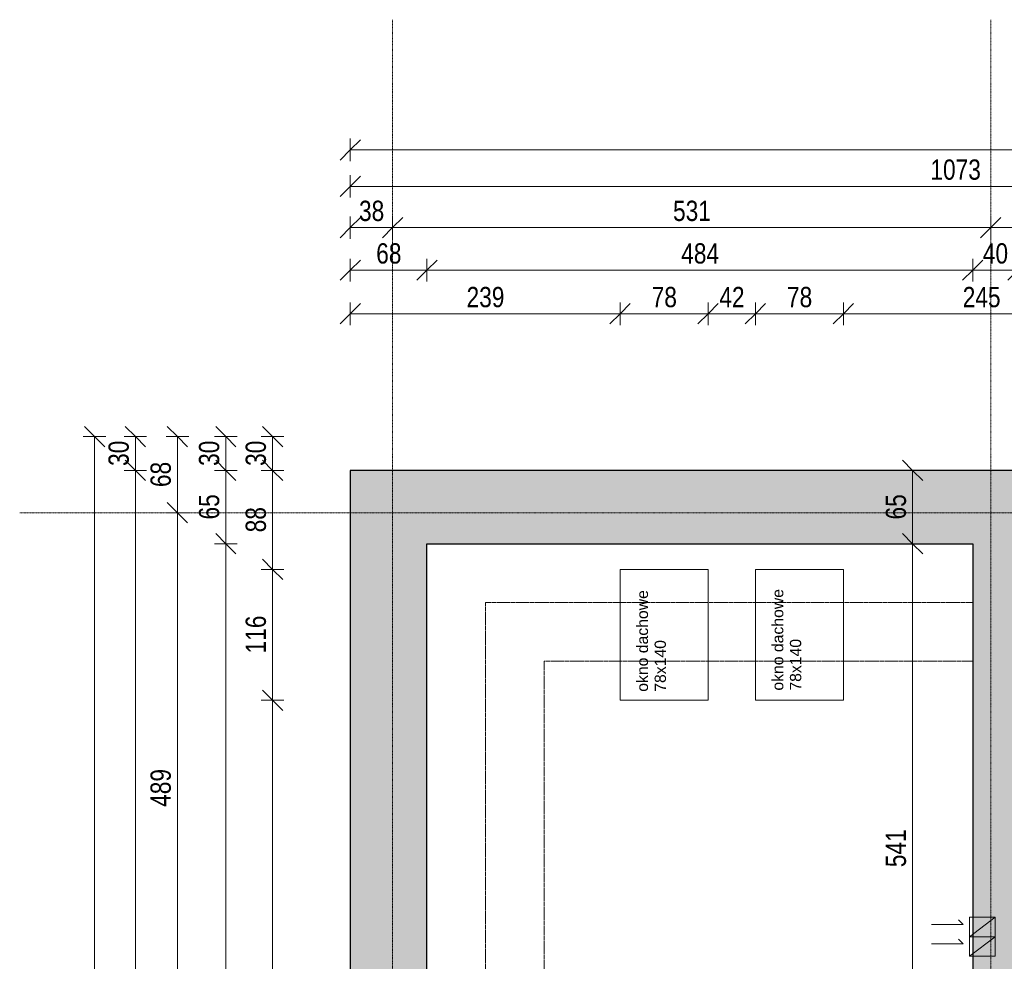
# Model space of a CAD drawing. Header units: centimetres. Extents: x 14827 to 20103, y -10807 to -8443.
# Tile 7 of 21: x 14827 to 15701, y -9278 to -8443. Entities that reach past the tile are written whole.
import ezdxf

# ---------------------------------------------------------------- set-up
doc = ezdxf.new("R2010")
doc.units = ezdxf.units.CM
doc.linetypes.add('Aligning Line 1_8_', pattern=[0.635, 0.3175, -0.3175])
doc.linetypes.add('Linia siatki', pattern=[0.9925, 0.47, -0.2175, 0.0875, -0.2175])
for name, color, linetype, lineweight in [('A-ANNO-DIMS', 211, 'Continuous', 9), ('A-ANNO-DIMS-100', 211, 'Continuous', 9), ('A-DETL', 90, 'Continuous', 9), ('A-DETL-THIN', 151, 'Continuous', 9), ('A-WALL', 113, 'Continuous', 9), ('A-WALL-PATT', 111, 'Continuous', 25), ('G-ANNO-TEXT', 231, 'Continuous', 9), ('I-WALL', 2, 'Continuous', 9), ('S-GRID', 1, 'Continuous', 9)]:
    doc.layers.add(name, color=color, linetype=linetype, lineweight=lineweight)
doc.styles.add('Arial_2', font='arial.ttf', dxfattribs={"width": 0.8, "height": 18})
doc.styles.add('Arial_3', font='arial.ttf', dxfattribs={"height": 10})
doc.dimstyles.new('Przekątna_-_1_8_mm_Arial', dxfattribs={"dimscale": 30.48, "dimtxt": 18.364669, "dimasz": 0.590551, "dimexe": 0.328084, "dimexo": 0.0625, "dimgap": 0.016404, "dimtad": 1, "dimdec": 0, "dimdsep": 46, "dimtxsty": 'Arial_2', "dimblk1": 'OBLIQUE', "dimblk2": 'OBLIQUE', "dimsah": 1, "dimcen": 0.09, "dimazin": 0, "dimtfac": 1, "dimtdec": 4, "dimtix": 1, "dimtmove": 0, "dimatfit": 3, "dimfxl": 0.328084, "dimfxlon": 1, "dimtvp": 1, "dimtolj": 1, "dimtzin": 0, "dimarcsym": 2})

# ---------------------------------------------------------------- blocks, each defined once
blk = doc.blocks.new('DIMBLOCK10-6_Poziom posadzka II pietra')
at = {"layer": 'A-ANNO-DIMS-100'}
for p, q in [((15051.66, -9046.46), (15042.66, -9037.46)), ((15051.66, -9046.46), (15041.66, -9046.46)), ((15051.66, -10211.46), (15051.66, -9046.46)), ((15051.66, -9046.46), (15060.66, -9055.46)), ((15051.66, -9046.46), (15061.66, -9046.46)), ((15051.66, -10211.46), (15042.66, -10202.46)), ((15051.66, -10211.46), (15041.66, -10211.46)), ((15051.66, -10211.46), (15060.66, -10220.46)), ((15051.66, -10211.46), (15061.66, -10211.46))]:
    blk.add_line(p, q, dxfattribs=at)
at = {"layer": 'A-ANNO-DIMS-100', "color": 0, "insert": (15027.79, -9650.99), "char_height": 18, "width": 52.8902, "attachment_point": 1, "rotation": 90, "line_spacing_factor": 0.941778, "style": 'Arial_2'}
blk.add_mtext('1165', dxfattribs=at)
blk = doc.blocks.new('_Oblique')
at = {"color": 0, "linetype": 'ByBlock', "lineweight": -2}
blk.add_line((-0.5, -0.5), (0.5, 0.5), dxfattribs=at)
blk = doc.blocks.new('DIMBLOCK11-6_Poziom posadzka II pietra')
at = {"layer": 'A-ANNO-DIMS-100'}
for p, q in [((15051.66, -8930.46), (15042.66, -8921.46)), ((15051.66, -8930.46), (15041.66, -8930.46)), ((15051.66, -9046.46), (15051.66, -8930.46)), ((15051.66, -8930.46), (15060.66, -8939.46)), ((15051.66, -8930.46), (15061.66, -8930.46)), ((15051.66, -9046.46), (15042.66, -9037.46)), ((15051.66, -9046.46), (15041.66, -9046.46)), ((15051.66, -9046.46), (15060.66, -9055.46)), ((15051.66, -9046.46), (15061.66, -9046.46))]:
    blk.add_line(p, q, dxfattribs=at)
at = {"layer": 'A-ANNO-DIMS-100', "color": 0, "insert": (15027.79, -9004.98), "char_height": 18, "width": 39.6677, "attachment_point": 1, "rotation": 90, "line_spacing_factor": 0.941778, "style": 'Arial_2'}
blk.add_mtext('116', dxfattribs=at)
blk = doc.blocks.new('DIMBLOCK12-6_Poziom posadzka II pietra')
at = {"layer": 'A-ANNO-DIMS-100'}
for p, q in [((15051.66, -8842.71), (15042.66, -8833.71)), ((15051.66, -8842.71), (15041.66, -8842.71)), ((15051.66, -8930.46), (15051.66, -8842.71)), ((15051.66, -8842.71), (15060.66, -8851.71)), ((15051.66, -8842.71), (15061.66, -8842.71)), ((15051.66, -8930.46), (15042.66, -8921.46)), ((15051.66, -8930.46), (15041.66, -8930.46)), ((15051.66, -8930.46), (15060.66, -8939.46)), ((15051.66, -8930.46), (15061.66, -8930.46))]:
    blk.add_line(p, q, dxfattribs=at)
at = {"layer": 'A-ANNO-DIMS-100', "color": 0, "insert": (15027.79, -8897.6), "char_height": 18, "width": 26.4451, "attachment_point": 1, "rotation": 90, "line_spacing_factor": 0.941778, "style": 'Arial_2'}
blk.add_mtext('88', dxfattribs=at)
blk = doc.blocks.new('DIMBLOCK13-6_Poziom posadzka II pietra')
at = {"layer": 'A-ANNO-DIMS-100'}
for p, q in [((15051.66, -8812.71), (15042.66, -8803.71)), ((15051.66, -8812.71), (15041.66, -8812.71)), ((15051.66, -8842.71), (15051.66, -8812.71)), ((15051.66, -8812.71), (15060.66, -8821.71)), ((15051.66, -8812.71), (15061.66, -8812.71)), ((15051.66, -8842.71), (15042.66, -8833.71)), ((15051.66, -8842.71), (15041.66, -8842.71)), ((15051.66, -8842.71), (15060.66, -8851.71)), ((15051.66, -8842.71), (15061.66, -8842.71))]:
    blk.add_line(p, q, dxfattribs=at)
at = {"layer": 'A-ANNO-DIMS-100', "color": 0, "insert": (15027.79, -8838.73), "char_height": 18, "width": 26.4451, "attachment_point": 1, "rotation": 90, "line_spacing_factor": 0.941778, "style": 'Arial_2'}
blk.add_mtext('30', dxfattribs=at)
blk = doc.blocks.new('DIMBLOCK14-6_Poziom posadzka II pietra')
at = {"layer": 'A-ANNO-DIMS-100'}
for p, q in [((14967.28, -8812.71), (14958.28, -8803.71)), ((14967.28, -8812.71), (14957.28, -8812.71)), ((14967.28, -8812.71), (14967.28, -8880.21)), ((14967.28, -8812.71), (14976.28, -8821.71)), ((14967.28, -8812.71), (14977.28, -8812.71)), ((14967.28, -8880.21), (14958.28, -8871.21)), ((14967.28, -8880.21), (14957.28, -8880.21)), ((14967.28, -8880.21), (14976.28, -8889.21)), ((14967.28, -8880.21), (14977.28, -8880.21))]:
    blk.add_line(p, q, dxfattribs=at)
at = {"layer": 'A-ANNO-DIMS-100', "color": 0, "insert": (14943.42, -8857.48), "char_height": 18, "width": 26.4451, "attachment_point": 1, "rotation": 90, "line_spacing_factor": 0.941778, "style": 'Arial_2'}
blk.add_mtext('68', dxfattribs=at)
blk = doc.blocks.new('DIMBLOCK15-6_Poziom posadzka II pietra')
at = {"layer": 'A-ANNO-DIMS-100'}
for p, q in [((14967.28, -8880.21), (14958.28, -8871.21)), ((14967.28, -8880.21), (14957.28, -8880.21)), ((14967.28, -8880.21), (14967.28, -9368.71)), ((14967.28, -8880.21), (14976.28, -8889.21)), ((14967.28, -8880.21), (14977.28, -8880.21)), ((14967.28, -9368.71), (14958.28, -9359.71)), ((14967.28, -9368.71), (14957.28, -9368.71)), ((14967.28, -9368.71), (14976.28, -9377.71)), ((14967.28, -9368.71), (14977.28, -9368.71))]:
    blk.add_line(p, q, dxfattribs=at)
at = {"layer": 'A-ANNO-DIMS-100', "color": 0, "insert": (14943.42, -9140.99), "char_height": 18, "width": 39.6677, "attachment_point": 1, "rotation": 90, "line_spacing_factor": 0.941778, "style": 'Arial_2'}
blk.add_mtext('489', dxfattribs=at)
blk = doc.blocks.new('DIMBLOCK19-6_Poziom posadzka II pietra')
at = {"layer": 'A-ANNO-DIMS-100'}
for p, q in [((15010.24, -8812.71), (15001.24, -8803.71)), ((15010.24, -8812.71), (15000.24, -8812.71)), ((15010.24, -8812.71), (15010.24, -8842.71)), ((15010.24, -8812.71), (15019.24, -8821.71)), ((15010.24, -8812.71), (15020.24, -8812.71)), ((15010.24, -8842.71), (15001.24, -8833.71)), ((15010.24, -8842.71), (15000.24, -8842.71)), ((15010.24, -8842.71), (15019.24, -8851.71)), ((15010.24, -8842.71), (15020.24, -8842.71))]:
    blk.add_line(p, q, dxfattribs=at)
at = {"layer": 'A-ANNO-DIMS-100', "color": 0, "insert": (14986.37, -8838.73), "char_height": 18, "width": 26.4451, "attachment_point": 1, "rotation": 90, "line_spacing_factor": 0.941778, "style": 'Arial_2'}
blk.add_mtext('30', dxfattribs=at)
blk = doc.blocks.new('DIMBLOCK20-6_Poziom posadzka II pietra')
at = {"layer": 'A-ANNO-DIMS-100'}
for p, q in [((15010.24, -8842.71), (15001.24, -8833.71)), ((15010.24, -8842.71), (15000.24, -8842.71)), ((15010.24, -8842.71), (15010.24, -8907.71)), ((15010.24, -8842.71), (15019.24, -8851.71)), ((15010.24, -8842.71), (15020.24, -8842.71)), ((15010.24, -8907.71), (15001.24, -8898.71)), ((15010.24, -8907.71), (15000.24, -8907.71)), ((15010.24, -8907.71), (15019.24, -8916.71)), ((15010.24, -8907.71), (15020.24, -8907.71))]:
    blk.add_line(p, q, dxfattribs=at)
at = {"layer": 'A-ANNO-DIMS-100', "color": 0, "insert": (14986.37, -8886.23), "char_height": 18, "width": 26.4451, "attachment_point": 1, "rotation": 90, "line_spacing_factor": 0.941778, "style": 'Arial_2'}
blk.add_mtext('65', dxfattribs=at)
blk = doc.blocks.new('DIMBLOCK21-6_Poziom posadzka II pietra')
at = {"layer": 'A-ANNO-DIMS-100'}
for p, q in [((15010.24, -8907.71), (15001.24, -8898.71)), ((15010.24, -8907.71), (15000.24, -8907.71)), ((15010.24, -8907.71), (15010.24, -10350.71)), ((15010.24, -8907.71), (15019.24, -8916.71)), ((15010.24, -8907.71), (15020.24, -8907.71)), ((15010.24, -10350.71), (15001.24, -10341.71)), ((15010.24, -10350.71), (15000.24, -10350.71)), ((15010.24, -10350.71), (15019.24, -10359.71)), ((15010.24, -10350.71), (15020.24, -10350.71))]:
    blk.add_line(p, q, dxfattribs=at)
at = {"layer": 'A-ANNO-DIMS-100', "color": 0, "insert": (14986.37, -9651.25), "char_height": 18, "width": 52.8902, "attachment_point": 1, "rotation": 90, "line_spacing_factor": 0.941778, "style": 'Arial_2'}
blk.add_mtext('1443', dxfattribs=at)
blk = doc.blocks.new('DIMBLOCK23-6_Poziom posadzka II pietra')
at = {"layer": 'A-ANNO-DIMS-100'}
for p, q in [((14930.03, -8812.71), (14921.03, -8803.71)), ((14930.03, -8812.71), (14920.03, -8812.71)), ((14930.03, -8812.71), (14930.03, -8842.71)), ((14930.03, -8812.71), (14939.03, -8821.71)), ((14930.03, -8812.71), (14940.03, -8812.71)), ((14930.03, -8842.71), (14921.03, -8833.71)), ((14930.03, -8842.71), (14920.03, -8842.71)), ((14930.03, -8842.71), (14939.03, -8851.71)), ((14930.03, -8842.71), (14940.03, -8842.71))]:
    blk.add_line(p, q, dxfattribs=at)
at = {"layer": 'A-ANNO-DIMS-100', "color": 0, "insert": (14906.16, -8838.73), "char_height": 18, "width": 26.4451, "attachment_point": 1, "rotation": 90, "line_spacing_factor": 0.941778, "style": 'Arial_2'}
blk.add_mtext('30', dxfattribs=at)
blk = doc.blocks.new('DIMBLOCK24-6_Poziom posadzka II pietra')
at = {"layer": 'A-ANNO-DIMS-100'}
for p, q in [((14930.03, -8842.71), (14921.03, -8833.71)), ((14930.03, -8842.71), (14920.03, -8842.71)), ((14930.03, -8842.71), (14930.03, -10415.71)), ((14930.03, -8842.71), (14939.03, -8851.71)), ((14930.03, -8842.71), (14940.03, -8842.71)), ((14930.03, -10415.71), (14921.03, -10406.71)), ((14930.03, -10415.71), (14920.03, -10415.71)), ((14930.03, -10415.71), (14939.03, -10424.71)), ((14930.03, -10415.71), (14940.03, -10415.71))]:
    blk.add_line(p, q, dxfattribs=at)
at = {"layer": 'A-ANNO-DIMS-100', "color": 0, "insert": (14906.16, -9651.25), "char_height": 18, "width": 52.8902, "attachment_point": 1, "rotation": 90, "line_spacing_factor": 0.941778, "style": 'Arial_2'}
blk.add_mtext('1573', dxfattribs=at)
blk = doc.blocks.new('DIMBLOCK25-6_Poziom posadzka II pietra')
at = {"layer": 'A-ANNO-DIMS-100'}
for p, q in [((14893.82, -8812.71), (14884.82, -8803.71)), ((14893.82, -8812.71), (14883.82, -8812.71)), ((14893.82, -8812.71), (14893.82, -10415.71)), ((14893.82, -8812.71), (14902.82, -8821.71)), ((14893.82, -8812.71), (14903.82, -8812.71)), ((14893.82, -10415.71), (14884.82, -10406.71)), ((14893.82, -10415.71), (14883.82, -10415.71)), ((14893.82, -10415.71), (14902.82, -10424.71)), ((14893.82, -10415.71), (14903.82, -10415.71))]:
    blk.add_line(p, q, dxfattribs=at)
at = {"layer": 'A-ANNO-DIMS-100', "color": 0, "insert": (14869.95, -9636.25), "char_height": 18, "width": 52.8902, "attachment_point": 1, "rotation": 90, "line_spacing_factor": 0.941778, "style": 'Arial_2'}
blk.add_mtext('1603', dxfattribs=at)
blk = doc.blocks.new('DIMBLOCK26-6_Poziom posadzka II pietra')
at = {"layer": 'A-ANNO-DIMS-100'}
for p, q in [((15120.62, -8703.87), (15120.62, -8693.87)), ((15120.62, -8703.87), (15129.62, -8694.87)), ((15359.92, -8703.87), (15359.92, -8693.87)), ((15359.92, -8703.87), (15368.92, -8694.87)), ((15120.62, -8703.87), (15111.62, -8712.87)), ((15120.62, -8703.87), (15359.92, -8703.87)), ((15120.62, -8703.87), (15120.62, -8713.87)), ((15359.92, -8703.87), (15350.92, -8712.87)), ((15359.92, -8703.87), (15359.92, -8713.87))]:
    blk.add_line(p, q, dxfattribs=at)
at = {"layer": 'A-ANNO-DIMS-100', "color": 0, "insert": (15223.74, -8680.01), "char_height": 18, "width": 39.6677, "attachment_point": 1, "line_spacing_factor": 0.941778, "style": 'Arial_2'}
blk.add_mtext('239', dxfattribs=at)
blk = doc.blocks.new('DIMBLOCK27-6_Poziom posadzka II pietra')
at = {"layer": 'A-ANNO-DIMS-100'}
for p, q in [((15359.92, -8703.87), (15359.92, -8693.87)), ((15359.92, -8703.87), (15368.92, -8694.87)), ((15437.92, -8703.87), (15437.92, -8693.87)), ((15437.92, -8703.87), (15446.92, -8694.87)), ((15359.92, -8703.87), (15350.92, -8712.87)), ((15359.92, -8703.87), (15437.92, -8703.87)), ((15359.92, -8703.87), (15359.92, -8713.87)), ((15437.92, -8703.87), (15428.92, -8712.87)), ((15437.92, -8703.87), (15437.92, -8713.87))]:
    blk.add_line(p, q, dxfattribs=at)
at = {"layer": 'A-ANNO-DIMS-100', "color": 0, "insert": (15387.9, -8680.01), "char_height": 18, "width": 26.4451, "attachment_point": 1, "line_spacing_factor": 0.941778, "style": 'Arial_2'}
blk.add_mtext('78', dxfattribs=at)
blk = doc.blocks.new('DIMBLOCK28-6_Poziom posadzka II pietra')
at = {"layer": 'A-ANNO-DIMS-100'}
for p, q in [((15437.92, -8703.87), (15437.92, -8693.87)), ((15437.92, -8703.87), (15446.92, -8694.87)), ((15479.92, -8703.87), (15479.92, -8693.87)), ((15479.92, -8703.87), (15488.92, -8694.87)), ((15437.92, -8703.87), (15428.92, -8712.87)), ((15437.92, -8703.87), (15479.92, -8703.87)), ((15437.92, -8703.87), (15437.92, -8713.87)), ((15479.92, -8703.87), (15470.92, -8712.87)), ((15479.92, -8703.87), (15479.92, -8713.87))]:
    blk.add_line(p, q, dxfattribs=at)
at = {"layer": 'A-ANNO-DIMS-100', "color": 0, "insert": (15447.9, -8680.01), "char_height": 18, "width": 26.4451, "attachment_point": 1, "line_spacing_factor": 0.941778, "style": 'Arial_2'}
blk.add_mtext('42', dxfattribs=at)
blk = doc.blocks.new('DIMBLOCK29-6_Poziom posadzka II pietra')
at = {"layer": 'A-ANNO-DIMS-100'}
for p, q in [((15479.92, -8703.87), (15479.92, -8693.87)), ((15479.92, -8703.87), (15488.92, -8694.87)), ((15557.92, -8703.87), (15557.92, -8693.87)), ((15557.92, -8703.87), (15566.92, -8694.87)), ((15479.92, -8703.87), (15470.92, -8712.87)), ((15479.92, -8703.87), (15557.92, -8703.87)), ((15479.92, -8703.87), (15479.92, -8713.87)), ((15557.92, -8703.87), (15548.92, -8712.87)), ((15557.92, -8703.87), (15557.92, -8713.87))]:
    blk.add_line(p, q, dxfattribs=at)
at = {"layer": 'A-ANNO-DIMS-100', "color": 0, "insert": (15507.9, -8680.01), "char_height": 18, "width": 26.4451, "attachment_point": 1, "line_spacing_factor": 0.941778, "style": 'Arial_2'}
blk.add_mtext('78', dxfattribs=at)
blk = doc.blocks.new('DIMBLOCK30-6_Poziom posadzka II pietra')
at = {"layer": 'A-ANNO-DIMS-100'}
for p, q in [((15557.92, -8703.87), (15557.92, -8693.87)), ((15557.92, -8703.87), (15566.92, -8694.87)), ((15802.62, -8703.87), (15802.62, -8693.87)), ((15802.62, -8703.87), (15811.62, -8694.87)), ((15557.92, -8703.87), (15548.92, -8712.87)), ((15557.92, -8703.87), (15802.62, -8703.87)), ((15557.92, -8703.87), (15557.92, -8713.87)), ((15802.62, -8703.87), (15793.62, -8712.87)), ((15802.62, -8703.87), (15802.62, -8713.87))]:
    blk.add_line(p, q, dxfattribs=at)
at = {"layer": 'A-ANNO-DIMS-100', "color": 0, "insert": (15663.74, -8680.01), "char_height": 18, "width": 39.6677, "attachment_point": 1, "line_spacing_factor": 0.941778, "style": 'Arial_2'}
blk.add_mtext('245', dxfattribs=at)
blk = doc.blocks.new('DIMBLOCK45-6_Poziom posadzka II pietra')
at = {"layer": 'A-ANNO-DIMS-100'}
for p, q in [((15120.62, -8665.17), (15120.62, -8655.17)), ((15120.62, -8665.17), (15129.62, -8656.17)), ((15188.62, -8665.17), (15188.62, -8655.17)), ((15188.62, -8665.17), (15197.62, -8656.17)), ((15120.62, -8665.17), (15111.62, -8674.17)), ((15120.62, -8665.17), (15188.62, -8665.17)), ((15120.62, -8665.17), (15120.62, -8675.17)), ((15188.62, -8665.17), (15179.62, -8674.17)), ((15188.62, -8665.17), (15188.62, -8675.17))]:
    blk.add_line(p, q, dxfattribs=at)
at = {"layer": 'A-ANNO-DIMS-100', "color": 0, "insert": (15143.6, -8641.3), "char_height": 18, "width": 26.4451, "attachment_point": 1, "line_spacing_factor": 0.941778, "style": 'Arial_2'}
blk.add_mtext('68', dxfattribs=at)
blk = doc.blocks.new('DIMBLOCK46-6_Poziom posadzka II pietra')
at = {"layer": 'A-ANNO-DIMS-100'}
for p, q in [((15188.62, -8665.17), (15188.62, -8655.17)), ((15188.62, -8665.17), (15197.62, -8656.17)), ((15672.62, -8665.17), (15672.62, -8655.17)), ((15672.62, -8665.17), (15681.62, -8656.17)), ((15188.62, -8665.17), (15179.62, -8674.17)), ((15188.62, -8665.17), (15672.62, -8665.17)), ((15188.62, -8665.17), (15188.62, -8675.17)), ((15672.62, -8665.17), (15663.62, -8674.17)), ((15672.62, -8665.17), (15672.62, -8675.17))]:
    blk.add_line(p, q, dxfattribs=at)
at = {"layer": 'A-ANNO-DIMS-100', "color": 0, "insert": (15414.09, -8641.3), "char_height": 18, "width": 39.6677, "attachment_point": 1, "line_spacing_factor": 0.941778, "style": 'Arial_2'}
blk.add_mtext('484', dxfattribs=at)
blk = doc.blocks.new('DIMBLOCK47-6_Poziom posadzka II pietra')
at = {"layer": 'A-ANNO-DIMS-100'}
for p, q in [((15672.62, -8665.17), (15672.62, -8655.17)), ((15672.62, -8665.17), (15681.62, -8656.17)), ((15712.62, -8665.17), (15712.62, -8655.17)), ((15712.62, -8665.17), (15721.62, -8656.17)), ((15672.62, -8665.17), (15663.62, -8674.17)), ((15672.62, -8665.17), (15712.62, -8665.17)), ((15672.62, -8665.17), (15672.62, -8675.17)), ((15712.62, -8665.17), (15703.62, -8674.17)), ((15712.62, -8665.17), (15712.62, -8675.17))]:
    blk.add_line(p, q, dxfattribs=at)
at = {"layer": 'A-ANNO-DIMS-100', "color": 0, "insert": (15681.6, -8641.3), "char_height": 18, "width": 26.4451, "attachment_point": 1, "line_spacing_factor": 0.941778, "style": 'Arial_2'}
blk.add_mtext('40', dxfattribs=at)
blk = doc.blocks.new('DIMBLOCK58-6_Poziom posadzka II pietra')
at = {"layer": 'A-ANNO-DIMS-100'}
for p, q in [((15120.62, -8627.46), (15120.62, -8617.46)), ((15120.62, -8627.46), (15129.62, -8618.46)), ((15158.12, -8627.46), (15158.12, -8617.46)), ((15158.12, -8627.46), (15167.12, -8618.46)), ((15120.62, -8627.46), (15111.62, -8636.46)), ((15120.62, -8627.46), (15158.12, -8627.46)), ((15120.62, -8627.46), (15120.62, -8637.46)), ((15158.12, -8627.46), (15149.12, -8636.46)), ((15158.12, -8627.46), (15158.12, -8637.46))]:
    blk.add_line(p, q, dxfattribs=at)
at = {"layer": 'A-ANNO-DIMS-100', "color": 0, "insert": (15128.35, -8603.59), "char_height": 18, "width": 26.4451, "attachment_point": 1, "line_spacing_factor": 0.941778, "style": 'Arial_2'}
blk.add_mtext('38', dxfattribs=at)
blk = doc.blocks.new('DIMBLOCK59-6_Poziom posadzka II pietra')
at = {"layer": 'A-ANNO-DIMS-100'}
for p, q in [((15158.12, -8627.46), (15158.12, -8617.46)), ((15158.12, -8627.46), (15167.12, -8618.46)), ((15688.62, -8627.46), (15688.62, -8617.46)), ((15688.62, -8627.46), (15697.62, -8618.46)), ((15158.12, -8627.46), (15149.12, -8636.46)), ((15158.12, -8627.46), (15688.62, -8627.46)), ((15158.12, -8627.46), (15158.12, -8637.46)), ((15688.62, -8627.46), (15679.62, -8636.46)), ((15688.62, -8627.46), (15688.62, -8637.46))]:
    blk.add_line(p, q, dxfattribs=at)
at = {"layer": 'A-ANNO-DIMS-100', "color": 0, "insert": (15406.84, -8603.59), "char_height": 18, "width": 39.6677, "attachment_point": 1, "line_spacing_factor": 0.941778, "style": 'Arial_2'}
blk.add_mtext('531', dxfattribs=at)
blk = doc.blocks.new('DIMBLOCK60-6_Poziom posadzka II pietra')
at = {"layer": 'A-ANNO-DIMS-100'}
for p, q in [((15688.62, -8627.46), (15688.62, -8617.46)), ((15688.62, -8627.46), (15697.62, -8618.46)), ((16219.62, -8627.46), (16219.62, -8617.46)), ((16219.62, -8627.46), (16228.62, -8618.46)), ((15688.62, -8627.46), (15679.62, -8636.46)), ((15688.62, -8627.46), (16219.62, -8627.46)), ((15688.62, -8627.46), (15688.62, -8637.46)), ((16219.62, -8627.46), (16210.62, -8636.46)), ((16219.62, -8627.46), (16219.62, -8637.46))]:
    blk.add_line(p, q, dxfattribs=at)
at = {"layer": 'A-ANNO-DIMS-100', "color": 0, "insert": (15937.59, -8603.59), "char_height": 18, "width": 39.6677, "attachment_point": 1, "line_spacing_factor": 0.941778, "style": 'Arial_2'}
blk.add_mtext('531', dxfattribs=at)
blk = doc.blocks.new('DIMBLOCK66-6_Poziom posadzka II pietra')
at = {"layer": 'A-ANNO-DIMS-100'}
for p, q in [((15120.62, -8590.88), (15120.62, -8580.88)), ((15120.62, -8590.88), (15129.62, -8581.88)), ((16193.62, -8590.88), (16193.62, -8580.88)), ((16193.62, -8590.88), (16202.62, -8581.88)), ((15120.62, -8590.88), (15111.62, -8599.88)), ((15120.62, -8590.88), (16193.62, -8590.88)), ((15120.62, -8590.88), (15120.62, -8600.88)), ((16193.62, -8590.88), (16184.62, -8599.88)), ((16193.62, -8590.88), (16193.62, -8600.88))]:
    blk.add_line(p, q, dxfattribs=at)
at = {"layer": 'A-ANNO-DIMS-100', "color": 0, "insert": (15635.08, -8567.01), "char_height": 18, "width": 52.8902, "attachment_point": 1, "line_spacing_factor": 0.941778, "style": 'Arial_2'}
blk.add_mtext('1073', dxfattribs=at)
blk = doc.blocks.new('DIMBLOCK69-6_Poziom posadzka II pietra')
at = {"layer": 'A-ANNO-DIMS-100'}
for p, q in [((15120.62, -8558.52), (15120.62, -8548.52)), ((17920.62, -8558.52), (17920.62, -8548.52)), ((15120.62, -8558.52), (15129.62, -8549.52)), ((17920.62, -8558.52), (17929.62, -8549.52)), ((15120.62, -8558.52), (15111.62, -8567.52)), ((15120.62, -8558.52), (17920.62, -8558.52)), ((15120.62, -8558.52), (15120.62, -8568.52)), ((17920.62, -8558.52), (17911.62, -8567.52)), ((17920.62, -8558.52), (17920.62, -8568.52))]:
    blk.add_line(p, q, dxfattribs=at)
at = {"layer": 'A-ANNO-DIMS-100', "color": 0, "insert": (16498.58, -8534.65), "char_height": 18, "width": 52.8902, "attachment_point": 1, "line_spacing_factor": 0.941778, "style": 'Arial_2'}
blk.add_mtext('2800', dxfattribs=at)
blk = doc.blocks.new('DIMBLOCK185-6_Poziom posadzka II pietra')
at = {"layer": 'A-ANNO-DIMS-100'}
for p, q in [((15619.29, -8907.71), (15610.29, -8898.71)), ((15619.29, -8907.71), (15609.29, -8907.71)), ((15619.29, -9448.21), (15619.29, -8907.71)), ((15619.29, -8907.71), (15628.29, -8916.71)), ((15619.29, -8907.71), (15629.29, -8907.71)), ((15619.29, -9448.21), (15610.29, -9439.21)), ((15619.29, -9448.21), (15609.29, -9448.21)), ((15619.29, -9448.21), (15628.29, -9457.21)), ((15619.29, -9448.21), (15629.29, -9448.21))]:
    blk.add_line(p, q, dxfattribs=at)
at = {"layer": 'A-ANNO-DIMS-100', "color": 0, "insert": (15595.42, -9194.49), "char_height": 18, "width": 39.6677, "attachment_point": 1, "rotation": 90, "line_spacing_factor": 0.941778, "style": 'Arial_2'}
blk.add_mtext('541', dxfattribs=at)
blk = doc.blocks.new('DIMBLOCK186-6_Poziom posadzka II pietra')
at = {"layer": 'A-ANNO-DIMS-100'}
for p, q in [((15619.29, -8842.71), (15610.29, -8833.71)), ((15619.29, -8842.71), (15609.29, -8842.71)), ((15619.29, -8907.71), (15619.29, -8842.71)), ((15619.29, -8842.71), (15628.29, -8851.71)), ((15619.29, -8842.71), (15629.29, -8842.71)), ((15619.29, -8907.71), (15610.29, -8898.71)), ((15619.29, -8907.71), (15609.29, -8907.71)), ((15619.29, -8907.71), (15628.29, -8916.71)), ((15619.29, -8907.71), (15629.29, -8907.71))]:
    blk.add_line(p, q, dxfattribs=at)
at = {"layer": 'A-ANNO-DIMS-100', "color": 0, "insert": (15595.42, -8886.23), "char_height": 18, "width": 26.4451, "attachment_point": 1, "rotation": 90, "line_spacing_factor": 0.941778, "style": 'Arial_2'}
blk.add_mtext('65', dxfattribs=at)

msp = doc.modelspace()

# ---------------------------------------------------------------- hatches: boundary and pattern name
at = {"layer": 'A-WALL-PATT', "lineweight": 9}
for points in [[(15120.62, -10415.71), (15188.62, -10415.71), (15188.62, -8842.71), (15120.62, -8842.71), (15120.62, -9662.77)], [(15672.62, -8907.71), (15672.62, -8842.71), (15188.62, -8842.71), (15188.62, -8907.71), (15443.95, -8907.71)]]:
    msp.add_hatch(color=256, dxfattribs=at).paths.add_polyline_path(points)
h = msp.add_hatch(color=256, dxfattribs=at)
h.paths.add_polyline_path([(16109.11, -8907.71), (16193.62, -8907.71), (16193.62, -8842.71), (16040.08, -8842.71), (16040.08, -8907.71)])
h.paths.add_polyline_path([(15672.62, -8907.71), (15802.62, -8907.71), (15802.62, -8842.71), (15672.62, -8842.71)])
h = msp.add_hatch(color=256, dxfattribs=at)
h.paths.add_polyline_path([(15712.62, -10350.71), (15712.62, -9538.21), (15672.62, -9538.21), (15672.62, -10350.71), (15679.62, -10350.71)])
h.paths.add_polyline_path([(15712.62, -9448.21), (15712.62, -8907.71), (15672.62, -8907.71), (15672.62, -9448.21), (15709.12, -9448.21)])

# ---------------------------------------------------------------- linework, layer by layer
at = {"layer": 'A-DETL', "linetype": 'Aligning Line 1_8_'}
for p, q in [((15188.62, -8907.71), (15232.62, -8907.71)), ((15240.62, -8959.71), (15240.62, -10298.71)), ((15240.62, -8959.71), (15672.62, -8959.71)), ((15292.62, -9011.71), (15672.62, -9011.71)), ((15292.62, -9011.71), (15292.62, -10246.71))]:
    msp.add_line(p, q, dxfattribs=at)
at = {"layer": 'A-DETL', "lineweight": 18}
for p, q in [((15636.12, -9245.32), (15664.12, -9245.32)), ((15664.12, -9245.32), (15659.87, -9241.08)), ((15692.62, -9238.92), (15669.62, -9238.92)), ((15669.62, -9238.92), (15669.62, -9256.13)), ((15692.62, -9238.92), (15669.62, -9256.13)), ((15692.62, -9256.13), (15692.62, -9238.92)), ((15636.12, -9262.53), (15664.12, -9262.53)), ((15664.12, -9262.53), (15659.87, -9258.28)), ((15692.62, -9256.13), (15669.62, -9256.13)), ((15692.62, -9256.13), (15669.62, -9256.13)), ((15669.62, -9256.13), (15669.62, -9273.34)), ((15692.62, -9256.13), (15669.62, -9273.34)), ((15692.62, -9273.34), (15692.62, -9256.13)), ((15692.62, -9273.34), (15669.62, -9273.34))]:
    msp.add_line(p, q, dxfattribs=at)
at = {"layer": 'A-DETL-THIN'}
for p, q in [((15359.92, -8930.46), (15437.92, -8930.46)), ((15359.92, -9046.46), (15359.92, -8930.46)), ((15437.92, -8930.46), (15437.92, -9046.46)), ((15479.92, -8930.46), (15557.92, -8930.46)), ((15479.92, -9046.46), (15479.92, -8930.46)), ((15557.92, -8930.46), (15557.92, -9046.46)), ((15437.92, -9046.46), (15359.92, -9046.46)), ((15557.92, -9046.46), (15479.92, -9046.46))]:
    msp.add_line(p, q, dxfattribs=at)
at = {"layer": 'A-WALL', "lineweight": 25}
for p, q in [((15120.62, -8842.71), (15120.62, -10415.71)), ((15802.62, -8842.71), (15120.62, -8842.71)), ((15188.62, -10350.71), (15188.62, -8907.71)), ((15188.62, -8907.71), (15672.62, -8907.71))]:
    msp.add_line(p, q, dxfattribs=at)
at = {"layer": 'I-WALL', "lineweight": 25}
msp.add_line((15672.62, -8907.71), (15672.62, -9443.58), dxfattribs=at)
at = {"layer": 'S-GRID', "linetype": 'Linia siatki'}
for p, q in [((15158.12, -8443.11), (15158.12, -10747.39)), ((15688.62, -8443.11), (15688.62, -10747.39)), ((14827.42, -8880.21), (18350.45, -8880.21))]:
    msp.add_line(p, q, dxfattribs=at)

# ---------------------------------------------------------------- texts
at = {"layer": 'G-ANNO-TEXT', "color": 7, "char_height": 10, "attachment_point": 1, "rotation": 90, "style": 'Arial_3'}
for s, insert, width in [('okno dachowe ', (15374.63, -9038.96), 113.0379), ('okno dachowe ', (15494.63, -9037.96), 113.0379), ('78x140', (15390.5, -9038.96), 56.1181), ('78x140', (15510.5, -9037.96), 56.1181)]:
    msp.add_mtext(s, dxfattribs=dict(at, insert=insert, width=width))

# ---------------------------------------------------------------- dimensions: what is measured, and where the dimension line sits
at = {"layer": 'A-ANNO-DIMS'}
for base, p1, p2, override, picture, middle in [((17920.62, -8558.52), (15120.62, -8568.52), (17920.62, -8568.52), {"dimpost": '<>', "dimfxl": 2800}, 'DIMBLOCK69-6_Poziom posadzka II pietra', (16520.62, -8548.83)), ((16193.62, -8590.88), (15120.62, -8600.88), (16193.62, -8600.88), {"dimpost": '<>', "dimfxl": 1073}, 'DIMBLOCK66-6_Poziom posadzka II pietra', (15657.12, -8581.18)), ((15158.12255481, -8627.46261369), (15120.62255481, -8637.46261369), (15158.12255481, -8617.46261369), {"dimpost": '<>', "dimfxl": 42.5}, 'DIMBLOCK58-6_Poziom posadzka II pietra', (15139.37255481, -8617.7661607)), ((15688.62255481, -8627.46261369), (15158.12255481, -8617.46261369), (15688.62255481, -8617.46261369), {"dimpost": '<>', "dimfxl": 530.5}, 'DIMBLOCK59-6_Poziom posadzka II pietra', (15423.37255481, -8617.7661607)), ((16219.62, -8627.46), (15688.62, -8617.46), (16219.62, -8617.46), {"dimpost": '<>', "dimfxl": 531}, 'DIMBLOCK60-6_Poziom posadzka II pietra', (15954.12, -8617.77)), ((15188.62, -8665.17), (15120.62, -8675.17), (15188.62, -8675.17), {"dimpost": '<>', "dimfxl": 68}, 'DIMBLOCK45-6_Poziom posadzka II pietra', (15154.62, -8655.48)), ((15672.62, -8665.17), (15188.62, -8675.17), (15672.62, -8675.17), {"dimpost": '<>', "dimfxl": 484}, 'DIMBLOCK46-6_Poziom posadzka II pietra', (15430.62, -8655.48)), ((15712.62, -8665.17), (15672.62, -8675.17), (15712.62, -8675.17), {"dimpost": '<>', "dimfxl": 40}, 'DIMBLOCK47-6_Poziom posadzka II pietra', (15692.62, -8655.48)), ((15359.92, -8703.87), (15120.62, -8713.87), (15359.92, -8713.87), {"dimpost": '<>', "dimfxl": 239.296342}, 'DIMBLOCK26-6_Poziom posadzka II pietra', (15240.27, -8694.18)), ((15437.92, -8703.87), (15359.92, -8713.87), (15437.92, -8713.87), {"dimpost": '<>', "dimfxl": 78}, 'DIMBLOCK27-6_Poziom posadzka II pietra', (15398.92, -8694.18)), ((15479.92, -8703.87), (15437.92, -8713.87), (15479.92, -8713.87), {"dimpost": '<>', "dimfxl": 42}, 'DIMBLOCK28-6_Poziom posadzka II pietra', (15458.92, -8694.34)), ((15557.92, -8703.87), (15479.92, -8713.87), (15557.92, -8713.87), {"dimpost": '<>', "dimfxl": 78}, 'DIMBLOCK29-6_Poziom posadzka II pietra', (15518.92, -8694.18)), ((15802.62, -8703.87), (15557.92, -8713.87), (15802.62, -8713.87), {"dimpost": '<>', "dimfxl": 244.703658}, 'DIMBLOCK30-6_Poziom posadzka II pietra', (15680.27, -8694.18))]:
    dim = msp.add_linear_dim(base=base, p1=p1, p2=p2, dimstyle='Przekątna_-_1_8_mm_Arial', override=override, dxfattribs=at)
    dim.commit()
    dim.dimension.update_dxf_attribs({"geometry": picture, "text_midpoint": middle})
for base, p1, p2, override, picture, middle in [((14893.82, -10415.71), (14903.82, -8812.71), (14903.82, -10415.71), {"dimpost": '<>', "dimfxl": 1603}, 'DIMBLOCK25-6_Poziom posadzka II pietra', (14884.13, -9614.21)), ((14930.03, -8842.71), (14940.03, -8812.71), (14940.03, -8842.71), {"dimpost": '<>', "dimfxl": 30}, 'DIMBLOCK23-6_Poziom posadzka II pietra', (14920.33, -8827.71)), ((14967.28396642, -8880.2148915), (14977.28396642, -8812.7148915), (14977.28396642, -8880.2148915), {"dimpost": '<>', "dimfxl": 67.5}, 'DIMBLOCK14-6_Poziom posadzka II pietra', (14957.59365259, -8846.4648915)), ((15010.24, -8842.71), (15020.24, -8812.71), (15020.24, -8842.71), {"dimpost": '<>', "dimfxl": 30}, 'DIMBLOCK19-6_Poziom posadzka II pietra', (15000.54, -8827.71)), ((15051.66, -8812.71), (15061.66, -8842.71), (15061.66, -8812.71), {"dimpost": '<>', "dimfxl": 30}, 'DIMBLOCK13-6_Poziom posadzka II pietra', (15041.96, -8827.71)), ((14930.03, -10415.71), (14940.03, -8842.71), (14940.03, -10415.71), {"dimpost": '<>', "dimfxl": 1573}, 'DIMBLOCK24-6_Poziom posadzka II pietra', (14920.33, -9629.21)), ((15010.24, -8907.71), (15020.24, -8842.71), (15020.24, -8907.71), {"dimpost": '<>', "dimfxl": 65}, 'DIMBLOCK20-6_Poziom posadzka II pietra', (15000.55, -8875.21)), ((15051.66, -8842.71), (15061.66, -8930.46), (15061.66, -8842.71), {"dimpost": '<>', "dimfxl": 87.741262}, 'DIMBLOCK12-6_Poziom posadzka II pietra', (15041.97, -8886.59)), ((15619.29, -8842.71), (15609.29, -8907.71), (15609.29, -8842.71), {"dimpost": '<>', "dimfxl": 65}, 'DIMBLOCK186-6_Poziom posadzka II pietra', (15609.6, -8875.21)), ((14967.28396642, -9368.7148915), (14977.28396642, -8880.2148915), (14977.28396642, -9368.7148915), {"dimpost": '<>', "dimfxl": 488.5}, 'DIMBLOCK15-6_Poziom posadzka II pietra', (14957.59365259, -9124.4648915)), ((15010.24, -10350.71), (15020.24, -8907.71), (15020.24, -10350.71), {"dimpost": '<>', "dimfxl": 1443}, 'DIMBLOCK21-6_Poziom posadzka II pietra', (15000.54, -9629.21)), ((15619.29001912, -8907.7148915), (15629.29001912, -9448.2148915), (15609.29001912, -8907.7148915), {"dimpost": '<>', "dimfxl": 540.869901}, 'DIMBLOCK185-6_Poziom posadzka II pietra', (15609.59970529, -9177.9648915)), ((15051.66, -8930.46), (15061.66, -9046.46), (15061.66, -8930.46), {"dimpost": '<>', "dimfxl": 116}, 'DIMBLOCK11-6_Poziom posadzka II pietra', (15041.97, -8988.46)), ((15051.66, -9046.46), (15061.66, -10211.46), (15061.66, -9046.46), {"dimpost": '<>', "dimfxl": 1165}, 'DIMBLOCK10-6_Poziom posadzka II pietra', (15041.97, -9628.96))]:
    dim = msp.add_linear_dim(base=base, p1=p1, p2=p2, angle=90, dimstyle='Przekątna_-_1_8_mm_Arial', override=override, dxfattribs=at)
    dim.commit()
    dim.dimension.update_dxf_attribs({"geometry": picture, "text_midpoint": middle})

doc.saveas('drawing.dxf')
